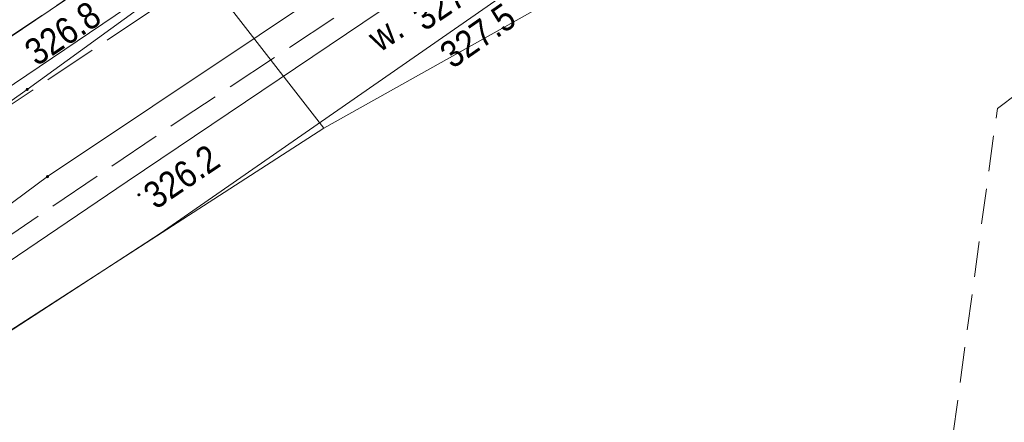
# Model space of a CAD drawing. Header units: metres. Extents: x 7423100 to 7431699, y 5527887 to 5533362.
# Tile 26 of 114: x 7427845 to 7427873, y 5529913 to 5529924. Entities that reach past the tile are written whole.
import ezdxf
from ezdxf.enums import TextEntityAlignment as Align

# ---------------------------------------------------------------- set-up
doc = ezdxf.new("R2010")
doc.units = ezdxf.units.M
doc.header["$MEASUREMENT"] = 0
for name, pattern in [('1.0_0.5', [1.5, 1, -0.5]), ('1.5_0.5', [2, 1.5, -0.5]), ('219-500', [0])]:
    doc.linetypes.add(name, pattern=pattern)
doc.layers.get('0').update_dxf_attribs({"color": 2, "linetype": 'CONTINUOUS', "lineweight": 5})
for name, color, linetype in [('203-punkt graniczny', 7, 'CONTINUOUS'), ('217-kontur klasyfikacyjny', 7, 'CONTINUOUS'), ('218-kontur użytku gruntowego', 7, 'CONTINUOUS'), ('219-działka ewidencyjna', 7, 'CONTINUOUS'), ('jezdnia', 7, 'CONTINUOUS'), ('pikieta naturalna', 7, 'CONTINUOUS'), ('pikieta naturalna-Atr2', 7, 'CONTINUOUS'), ('przewód wodociągowy', 7, 'CONTINUOUS'), ('rów przydrożny (poligon)', 7, 'CONTINUOUS'), ('rów przydrożny (poligon)-Atr17', 7, 'CONTINUOUS'), ('skarpa nieumocniona', 7, 'CONTINUOUS'), ('zadrzewienie  zakrzewienie', 7, 'CONTINUOUS')]:
    doc.layers.add(name, color=color, linetype=linetype)
doc.styles.get("Standard").update_dxf_attribs({"font": 'Working1250.shx', "width": 0.75})

# ---------------------------------------------------------------- blocks, each defined once
blk = doc.blocks.new('203')
at = {"linetype": 'Continuous', "lineweight": 0}
h = blk.add_hatch(color=0, dxfattribs=at)
edge = h.paths.add_edge_path()
edge.add_arc((0, 0), 0.045, 0, 360)
blk = doc.blocks.new('PW01')
at = {"linetype": 'Continuous', "lineweight": 13}
h = blk.add_hatch(color=0, dxfattribs=at)
edge = h.paths.add_edge_path()
edge.add_arc((0, 0), 0.045, 0, 360)

msp = doc.modelspace()

# ---------------------------------------------------------------- linework, layer by layer
at = {"layer": '217-kontur klasyfikacyjny', "color": 92, "linetype": 'Continuous', "lineweight": 18, "flags": 128}
for points in [[(7427845.68, 5529922.28), (7427863.43, 5529935.16)], [(7427864.07, 5529931.74), (7427846.25, 5529919.83)], [(7427832.91, 5529913.2), (7427845.68, 5529922.28)], [(7427846.25, 5529919.83), (7427827.76, 5529906.11)]]:
    msp.add_lwpolyline(points, dxfattribs=at)
at = {"layer": '218-kontur użytku gruntowego', "color": 3, "linetype": 'Continuous', "lineweight": 18, "flags": 128}
for points in [[(7427863.43, 5529935.16), (7427845.68, 5529922.28)], [(7427845.68, 5529922.28), (7427863.43, 5529935.16)], [(7427846.25, 5529919.83), (7427864.07, 5529931.74)], [(7427864.07, 5529931.74), (7427846.25, 5529919.83)], [(7427845.68, 5529922.28), (7427832.91, 5529913.2)], [(7427832.91, 5529913.2), (7427845.68, 5529922.28)], [(7427827.76, 5529906.11), (7427846.25, 5529919.83)], [(7427846.25, 5529919.83), (7427827.76, 5529906.11)]]:
    msp.add_lwpolyline(points, dxfattribs=at)
at = {"layer": '219-działka ewidencyjna', "color": 7, "linetype": '219-500', "lineweight": 18, "flags": 128}
for points in [[(7427845.68, 5529922.28), (7427863.43, 5529935.16)], [(7427864.07, 5529931.74), (7427846.25, 5529919.83)], [(7427832.91, 5529913.2), (7427845.68, 5529922.28)], [(7427846.25, 5529919.83), (7427827.76, 5529906.11)]]:
    msp.add_lwpolyline(points, dxfattribs=at)
at = {"layer": 'jezdnia', "color": 7, "linetype": '1.5_0.5', "lineweight": 18, "flags": 128}
msp.add_lwpolyline([(7427759.93, 5529801.24), (7427763.22, 5529808.93), (7427767.43, 5529816.86), (7427770.13, 5529821.47), (7427773.8, 5529827.73), (7427776.13, 5529831.57), (7427778.65, 5529835.73), (7427781.02, 5529839.73), (7427784.12, 5529844.73), (7427787.39, 5529849.93), (7427789.85, 5529853.92), (7427790.52, 5529854.97), (7427792.25, 5529857.91), (7427795.01, 5529862.45), (7427797.73, 5529866.93), (7427800.86, 5529871.91), (7427805.05, 5529878.66), (7427807.29, 5529882.04), (7427811.24, 5529887.56), (7427813.21, 5529890.22), (7427815.78, 5529893.46), (7427819.11, 5529897.17), (7427822.17, 5529900.29), (7427825.24, 5529903.19), (7427827.84, 5529905.45), (7427832.23, 5529908.95), (7427837.72, 5529912.95), (7427842.69, 5529916.48), (7427850.06, 5529921.48), (7427857.15, 5529926.17), (7427862.06, 5529929.29), (7427865.19, 5529931.3), (7427868.24, 5529933.07), (7427872.04, 5529935.09), (7427874.51, 5529936.17), (7427875.58, 5529936.63), (7427876.35, 5529936.93), (7427880.31, 5529938.16), (7427883.21, 5529938.66), (7427886.56, 5529938.84), (7427889.48, 5529938.56), (7427893.55, 5529937.9), (7427900.69, 5529936.19), (7427910.59, 5529933.28), (7427916.46, 5529931.53), (7427920.64, 5529930.35), (7427921.1, 5529933.42), (7427912.15, 5529936.03), (7427903.26, 5529938.57), (7427892.23, 5529941.35), (7427884.81, 5529942.41), (7427882, 5529942.98), (7427879.81, 5529942.79), (7427878.36, 5529942.41), (7427876.77, 5529941.6), (7427874.75, 5529940.53), (7427873.61, 5529939.89), (7427872.24, 5529938.81), (7427868.09, 5529936.6), (7427864.99, 5529934.66), (7427861.92, 5529932.94), (7427857.19, 5529929.87), (7427853.75, 5529927.54), (7427851.09, 5529925.78), (7427844.51, 5529921.38), (7427841.07, 5529919.11), (7427837.68, 5529916.71), (7427834.53, 5529914.55), (7427829.28, 5529910.5), (7427824.58, 5529906.64), (7427820.8, 5529903.22), (7427817.46, 5529899.96), (7427813.76, 5529895.8), (7427810.9, 5529892.49), (7427808.55, 5529889.07), (7427804.88, 5529883.96), (7427802.54, 5529880.53), (7427802.31, 5529880.09), (7427800.14, 5529876.71), (7427799.46, 5529875.53), (7427797.96, 5529873.08), (7427793.97, 5529866.68), (7427789.52, 5529859.37), (7427786, 5529853.62), (7427780.92, 5529845.31), (7427777.16, 5529839.09), (7427774.65, 5529834.99), (7427771.62, 5529829.71), (7427768.59, 5529824.69), (7427765.28, 5529819.04), (7427763.7, 5529816.65), (7427759.9, 5529809.05), (7427757.52, 5529803.28), (7427756.47, 5529800.92), (7427756.33, 5529800.31), (7427754.17, 5529793.57), (7427752.31, 5529786.27), (7427751.48, 5529783), (7427750.3, 5529776.18), (7427748.87, 5529767.72), (7427748.41, 5529763.83), (7427748.4, 5529758.25), (7427747.26, 5529745.16), (7427746.52, 5529737.4), (7427745.44, 5529726.32), (7427744.89, 5529721.44), (7427744.18, 5529714.6), (7427743.77, 5529711.05), (7427742.87, 5529701.98), (7427741.68, 5529689.34), (7427741.36, 5529686.81), (7427741.15, 5529684.77), (7427740.75, 5529683.05), (7427739.08, 5529680.54), (7427737.14, 5529678.71), (7427737.57, 5529676.94), (7427737.6, 5529675.26), (7427740.45, 5529673.38), (7427740.28, 5529664.58), (7427740.4, 5529654.73), (7427740.56, 5529647.5), (7427740.63, 5529636.14), (7427740.62, 5529631.57), (7427740.28, 5529621.89), (7427740.22, 5529621.23), (7427739.64, 5529614.93), (7427738.41, 5529604.87), (7427736.89, 5529595.43), (7427736.05, 5529591.47), (7427733.88, 5529580.59), (7427729.48, 5529559.3), (7427731.98, 5529558.57), (7427734.38, 5529567.38), (7427735.33, 5529571.93), (7427738.92, 5529589.76), (7427739.69, 5529593.78), (7427741.43, 5529604.08), (7427742.19, 5529609.82), (7427742.97, 5529616.86), (7427743.34, 5529621.14), (7427743.69, 5529634.15), (7427743.8, 5529642.92), (7427743.69, 5529646.96), (7427743.62, 5529659.27), (7427743.44, 5529664.69), (7427743.53, 5529674.22), (7427744.26, 5529685.44), (7427745.38, 5529696.71), (7427746.45, 5529707.71), (7427747.08, 5529714.31), (7427747.66, 5529719.33), (7427749.02, 5529731.73), (7427750.23, 5529744.72), (7427751.31, 5529758.3), (7427752.12, 5529767.33), (7427753.41, 5529776.91), (7427755.06, 5529785.14), (7427757.64, 5529794.6)], close=True, dxfattribs=at)
at = {"layer": 'przewód wodociągowy', "color": 5, "linetype": 'Continuous', "lineweight": 18, "flags": 128}
for points in [[(7427803.23, 5529868.67), (7427810.45, 5529880.28), (7427817.38, 5529891.29), (7427822.96, 5529898.42), (7427827.08, 5529904.07), (7427845.06, 5529915.41), (7427854.02, 5529921.19), (7427861.7, 5529925.5), (7427870.23, 5529931.1), (7427873.36, 5529932.02), (7427877.29, 5529932.58), (7427880.52, 5529931.61), (7427893.44, 5529929.1), (7427903.52, 5529927.27), (7427910.9, 5529925.5), (7427921.03, 5529923.42), (7427933.32, 5529920.91), (7427944.26, 5529918.84)], [(7427854.02, 5529921.19), (7427847.22, 5529929.94)]]:
    msp.add_lwpolyline(points, dxfattribs=at)
at = {"layer": 'rów przydrożny (poligon)', "color": 7, "linetype": 'Continuous', "lineweight": 18, "flags": 128}
for points in [[(7427816.74, 5529899.86), (7427824.18, 5529906.85), (7427829.17, 5529910.88), (7427835.76, 5529915.88), (7427840.7, 5529919.33), (7427848.15, 5529924.36), (7427855.2, 5529929.09), (7427862.88, 5529934.11), (7427871.24, 5529939.19), (7427871.02, 5529940.06), (7427871.04, 5529940.71), (7427862.15, 5529935.23), (7427854.57, 5529930.38), (7427847.51, 5529925.32), (7427840.04, 5529920.27), (7427835.01, 5529916.76), (7427828.63, 5529912.26), (7427823.27, 5529908.07), (7427815.71, 5529900.7)], [(7427815.42, 5529890.08), (7427822.82, 5529898.44), (7427831.76, 5529906.14), (7427839, 5529911.46), (7427849.42, 5529918.23), (7427859.28, 5529925.09), (7427864.58, 5529928.86), (7427868.55, 5529930.91), (7427872.85, 5529933.5), (7427872.67, 5529934.09), (7427872.44, 5529934.8), (7427867.99, 5529932.38), (7427864.05, 5529929.96), (7427858.44, 5529926.4), (7427848.49, 5529919.69), (7427838.13, 5529912.68), (7427830.88, 5529907.37), (7427821.77, 5529899.27)]]:
    msp.add_lwpolyline(points, dxfattribs=at)
at = {"layer": 'skarpa nieumocniona', "color": 7, "linetype": '1.0_0.5', "lineweight": 18, "flags": 128}
msp.add_lwpolyline([(7427862.15, 5529935.23), (7427871.04, 5529940.71), (7427867.43, 5529938.77), (7427860.01, 5529934.62), (7427854.86, 5529931.33), (7427846.2, 5529925.67), (7427843.51, 5529924.11), (7427834.31, 5529917.8), (7427823.22, 5529909.51), (7427818.87, 5529905.49), (7427815.86, 5529902.29), (7427808.86, 5529893.43), (7427800.51, 5529882.46), (7427799.7, 5529881.76), (7427790.59, 5529883.47), (7427774.21, 5529888.09), (7427764.58, 5529890.46), (7427753.66, 5529893.42), (7427753.3, 5529892.07), (7427764.53, 5529888.76), (7427773.74, 5529886.94), (7427790.18, 5529882.45), (7427799.73, 5529880.97), (7427801.38, 5529881.83), (7427804.64, 5529886.27), (7427807.68, 5529890.84), (7427811.39, 5529895.96), (7427815.71, 5529900.7), (7427823.27, 5529908.07), (7427828.63, 5529912.26), (7427835.01, 5529916.76), (7427840.04, 5529920.27), (7427847.51, 5529925.32), (7427854.57, 5529930.38)], close=True, dxfattribs=at)
msp.add_lwpolyline([(7427862.15, 5529935.23), (7427871.04, 5529940.71), (7427867.43, 5529938.77), (7427860.01, 5529934.62), (7427854.86, 5529931.33), (7427846.2, 5529925.67), (7427843.51, 5529924.11), (7427834.31, 5529917.8), (7427823.22, 5529909.51), (7427818.87, 5529905.49), (7427815.86, 5529902.29), (7427808.86, 5529893.43), (7427800.51, 5529882.46), (7427799.7, 5529881.76), (7427790.59, 5529883.47), (7427774.21, 5529888.09), (7427764.58, 5529890.46), (7427753.66, 5529893.42), (7427753.3, 5529892.07), (7427764.53, 5529888.76), (7427773.74, 5529886.94), (7427790.18, 5529882.45), (7427799.73, 5529880.97), (7427801.38, 5529881.83), (7427804.64, 5529886.27), (7427807.68, 5529890.84), (7427811.39, 5529895.96), (7427815.71, 5529900.7), (7427823.27, 5529908.07), (7427828.63, 5529912.26), (7427835.01, 5529916.76), (7427840.04, 5529920.27), (7427847.51, 5529925.32), (7427854.57, 5529930.38)], close=True, dxfattribs=at)
at = {"layer": 'zadrzewienie  zakrzewienie', "color": 7, "linetype": '1.0_0.5', "lineweight": 18, "flags": 128}
msp.add_lwpolyline([(7427876.04, 5529908.05), (7427876.21, 5529924.19), (7427872.94, 5529921.75), (7427871.12, 5529908.34), (7427869.77, 5529896.66), (7427867.31, 5529884.07), (7427848.48, 5529883.91), (7427829.64, 5529884.53), (7427818.75, 5529884.67), (7427812.56, 5529886.31), (7427808.93, 5529880.74), (7427821.37, 5529880.6), (7427838.12, 5529879.41), (7427847.06, 5529878.93), (7427875.87, 5529877.47), (7427875.82, 5529887.92)], close=True, dxfattribs=at)

# ---------------------------------------------------------------- block references
at = {"layer": '203-punkt graniczny', "color": 7, "linetype": 'Continuous', "lineweight": 18}
for p in [(7427845.68, 5529922.28), (7427846.25, 5529919.83)]:
    msp.add_blockref('203', p, dxfattribs=at)
at = {"layer": 'pikieta naturalna', "color": 7, "linetype": 'Continuous', "lineweight": 13}
msp.add_blockref('PW01', (7427848.82, 5529919.32), dxfattribs=at)

# ---------------------------------------------------------------- texts
at = {"layer": 'pikieta naturalna-Atr2', "color": 7, "width": 0.9}
for s, rotation, p in [('327.0', 33.994, (7427856.42, 5529924.52)), ('326.8', 34.026, (7427845.53, 5529923.54)), ('327.5', 34.828, (7427857.2, 5529923.46)), ('326.2', 33.994, (7427848.87, 5529919.51))]:
    msp.add_text(s, height=0.75, rotation=rotation, dxfattribs=at).set_placement(p, align=Align.TOP_LEFT)
at = {"layer": 'rów przydrożny (poligon)-Atr17', "color": 7, "width": 0.9}
msp.add_text('w.', height=0.75, rotation=33.994, dxfattribs=at).set_placement((7427855.59, 5529923.31))

doc.saveas('drawing.dxf')
